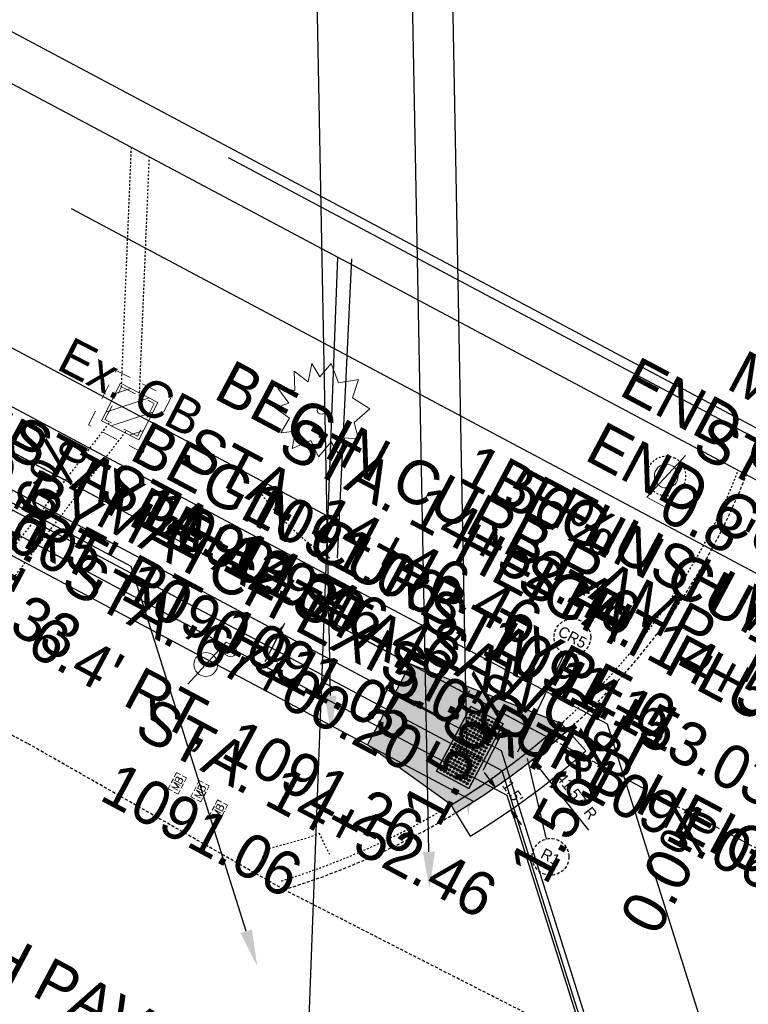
# Model space of a CAD drawing. Header units: feet. Extents: x 2250740 to 2250942, y 437386 to 437594.
# Tile 7 of 13: x 2250825 to 2250864, y 437493 to 437547. Entities that reach past the tile are written whole.
import ezdxf
from ezdxf import colors
from ezdxf.entities.mleader import LeaderData, LeaderLine
from ezdxf.math import Vec2, Vec3

# ---------------------------------------------------------------- set-up
doc = ezdxf.new("R2010")
doc.units = ezdxf.units.FT
doc.header["$MEASUREMENT"] = 0
doc.header["$PDMODE"] = 3
for name, pattern in [('CL', [2, 0.3, -0.15, 1.4, -0.15]), ('fenceex', [0]), ('OhDOT_USTN1', [0.055, 0.014, -0.041]), ('OhDOT_USTN2', [0.11, 0.069, -0.041]), ('OhDOT_USTN3', [0.22, 0.165, -0.055]), ('OhDOT_USTN5', [0.11, 0.055, -0.055]), ('REDO_Drainage01', [1.6, 0.85, -0.75]), ('rowex', [0]), ('shrublt', [0])]:
    doc.linetypes.add(name, pattern=pattern)
doc.layers.add('5PPBLDG-HAT', color=253, linetype='Continuous', transparency=0.6)
doc.layers.add('PV_P_Curb-Ramp', color=231, linetype='Continuous', transparency=0.5)
for name, color, linetype in [('DR_X_Cells', 151, 'OhDOT_USTN2'), ('DR_X_Storm_Sewer', 151, 'OhDOT_USTN5'), ('DV_X_Property_Line', 7, 'Continuous'), ('GE_P_CL', 7, 'CL'), ('GE_P_CL_Text', 7, 'Continuous'), ('LT_X_Foundation', 7, 'OhDOT_USTN1'), ('LT_X_Poles', 2, 'Continuous'), ('PV_P_Curb', 120, 'Continuous'), ('PV_P_EOP', 7, 'Continuous'), ('PV_P_Saw_Cut_Line', 62, 'Continuous'), ('PV_P_Walk', 231, 'Continuous'), ('PV_X_Curb', 120, 'OhDOT_USTN1'), ('PV_X_EOP', 7, 'OhDOT_USTN3'), ('PV_X_Text', 7, 'Continuous'), ('RD_X_Cells', 7, 'Continuous'), ('RD_X_Fence', 230, 'fenceex'), ('RW_X_Fee_RW', 6, 'rowex'), ('SH_Border', 7, 'Continuous'), ('TX_P_100', 7, 'Continuous'), ('TX_P_20', 7, 'Continuous'), ('TX_P_Misc', 7, 'Continuous'), ('UT_X_Electric_Cells', 1, 'Continuous'), ('VG_X_Cells', 3, 'Continuous'), ('VG_X_Flower_Bed', 3, 'OhDOT_USTN1'), ('VG_X_Shrub_Line_Lt', 3, 'shrublt')]:
    doc.layers.add(name, color=color, linetype=linetype)
doc.styles.add('Slanted-Normal', font='font31.shx', dxfattribs={"height": 0.12})
doc.styles.get("Standard").update_dxf_attribs({"font": 'arial.ttf'})
doc.styles.add('Straight-Normal', font='font30.shx', dxfattribs={"height": 0.14})
doc.dimstyles.new('Dec-1  Slanted', dxfattribs={"dimtxt": 0.14, "dimasz": 0.14, "dimexe": 0.07, "dimexo": 0.07, "dimgap": 0.07, "dimtad": 1, "dimdec": 1, "dimzin": 3, "dimdsep": 46, "dimtxsty": 'Slanted-Normal', "dimblk": 'Dim1', "dimcen": 0, "dimclrd": 95, "dimclre": 95, "dimclrt": 7, "dimadec": 1, "dimazin": 3, "dimtfac": 1, "dimtdec": 1, "dimtix": 1, "dimtofl": 0, "dimtmove": 1, "dimatfit": 3, "dimldrblk": 'Dim1', "dimfxl": 1, "dimtolj": 1, "dimtzin": 0, "dimlwd": -1, "dimlwe": -1, "dimarcsym": 0})

# ---------------------------------------------------------------- blocks, each defined once
blk = doc.blocks.new('SHRUB')
at = {"layer": 'VG_X_Cells', "color": 3, "linetype": 'Continuous', "lineweight": 0, "flags": 128}
blk.add_lwpolyline([(-0.0042, 0.0905), (0.026, 0.1273), (0.0467, 0.0746), (0.1013, 0.0836), (0.0844, 0.033), (0.1317, 0.0032), (0.0888, -0.0335), (0.1013, -0.0792), (0.0637, -0.0757), (0.0474, -0.1214), (0.026, -0.0868), (-0.0079, -0.1277), (-0.0293, -0.0833), (-0.0803, -0.1048), (-0.0707, -0.0578), (-0.1113, -0.0619), (-0.0877, -0.0224), (-0.1261, 0.006), (-0.0892, 0.0192), (-0.1195, 0.0593), (-0.0729, 0.0538), (-0.0744, 0.1057), (-0.0367, 0.0773), (-0.0264, 0.1266), (-0.0042, 0.0905)], dxfattribs=at)
at = {"layer": 'VG_X_Cells', "color": 3, "linetype": 'Continuous', "lineweight": 0}
blk.add_circle((0, 0), 0.0115, dxfattribs=at)
blk = doc.blocks.new('CB22B-X')
at = {"layer": 'Defpoints', "color": 20, "linetype": 'REDO_Drainage01', "lineweight": 0}
blk.add_lwpolyline([(-1, 1), (1, 1), (1, -1), (-1, -1), (-1, 1)], close=True, dxfattribs=at)
at = {"layer": 'DR_X_Cells', "color": 151, "linetype": 'Continuous', "lineweight": 0}
for p, q in [((-1.146, -0.613), (0.613, 1.146)), ((-1.146, 0.518), (-0.518, 1.146)), ((-0.547, -1.146), (1.146, 0.547)), ((0.584, -1.146), (1.146, -0.584))]:
    blk.add_line(p, q, dxfattribs=at)
at = {"layer": 'DR_X_Cells', "color": 151, "linetype": 'REDO_Drainage01', "lineweight": 0}
blk.add_lwpolyline([(-1.667, 1.667), (1.667, 1.667), (1.667, -1.667), (-1.667, -1.667), (-1.667, 1.667)], close=True, dxfattribs=at)
at = {"layer": 'DR_X_Cells', "color": 151, "linetype": 'Continuous', "lineweight": 0, "flags": 128}
blk.add_lwpolyline([(-1.146, 1.146), (1.146, 1.146), (1.146, -1.146), (-1.146, -1.146), (-1.146, 1.146)], close=True, dxfattribs=at)
blk = doc.blocks.new('MB')
at = {"layer": 'RD_X_Cells', "color": 230, "linetype": 'Continuous', "lineweight": 0}
for p, q in [((-0.026, 0.061), (0.025, 0.061)), ((-0.026, -0.061), (0.025, -0.061))]:
    blk.add_line(p, q, dxfattribs=at)
at = {"layer": 'RD_X_Cells', "color": 230, "linetype": 'Continuous', "lineweight": 0, "flags": 128}
for points in [[(-0.1, 0.013), (-0.1, 0.061), (-0.051, 0.061)], [(-0.065, -0.04), (-0.065, 0.04), (-0.036, -0.04), (-0.008, 0.04), (-0.008, -0.04)], [(0.051, 0.003), (0.054, 0.007), (0.056, 0.009), (0.057, 0.01), (0.058, 0.012), (0.059, 0.014), (0.06, 0.016), (0.061, 0.02), (0.061, 0.022), (0.061, 0.025), (0.061, 0.029), (0.059, 0.032), (0.057, 0.034), (0.054, 0.037), (0.052, 0.038), (0.05, 0.039), (0.047, 0.04), (0.016, 0.04), (0.016, -0.04), (0.051, -0.04), (0.055, -0.037), (0.059, -0.034), (0.062, -0.029), (0.064, -0.024), (0.065, -0.018), (0.065, -0.014), (0.064, -0.01), (0.061, -0.005), (0.058, -0.001), (0.051, 0.003), (0.016, 0.003)], [(0.05, 0.061), (0.1, 0.061), (0.1, 0.013)], [(-0.051, -0.061), (-0.1, -0.061), (-0.1, -0.013)], [(0.1, -0.013), (0.1, -0.061), (0.05, -0.061)]]:
    blk.add_lwpolyline(points, dxfattribs=at)
blk = doc.blocks.new('PP')
at = {"layer": 'UT_X_Electric_Cells', "color": 1, "linetype": 'Continuous', "lineweight": 0}
for p, q in [((0.0428, 0.16), (-0.0375, -0.14)), ((0.0428, 0.16), (0.0853, 0.16)), ((0.0257, 0.0963), (0.0853, 0.0963))]:
    blk.add_line(p, q, dxfattribs=at)
blk.add_circle((0, 0), 0.065, dxfattribs=at)
at = {"layer": 'UT_X_Electric_Cells', "color": 1, "linetype": 'Continuous', "lineweight": 0, "extrusion": (0, 0, -1)}
blk.add_arc((-0.086, 0.1281), 0.0319, 88.8767, 271.1233, dxfattribs=at)
blk = doc.blocks.new('LPOLE')
at = {"layer": 'LT_X_Poles', "color": 2, "linetype": 'Continuous', "lineweight": 0, "flags": 128}
blk.add_lwpolyline([(0.0393, 0.1477), (-0.0394, -0.1516), (0.0788, -0.1516)], dxfattribs=at)
at = {"layer": 'LT_X_Poles', "color": 2, "linetype": 'Continuous', "lineweight": 0}
blk.add_circle((0, 0), 0.065, dxfattribs=at)
blk = doc.blocks.new('Dim1')
h = blk.add_hatch(color=4)
h.dxf.hatch_style = 1
h.paths.add_polyline_path([(0, 0), (-1, -0.2), (-1, 0.2)])
at = {"color": 4}
blk.add_lwpolyline([(0, 0), (-1, -0.2), (-1, 0.2), (0, 0)], dxfattribs=at)
blk = doc.blocks.new('*D963')
at = {"layer": 'Defpoints', "color": 0, "transparency": 16777216}
for p in [(2250850.563, 437505.222), (2250851.422, 437503.992), (2250851.298, 437503.905)]:
    blk.add_point(p, dxfattribs=at)
at = {"layer": 'TX_P_Misc', "color": 95, "linetype": 'Continuous', "transparency": 16777216}
for p, q in [((2250850.153, 437505.545), (2250849.866, 437505.955)), ((2250850.276, 437505.021), (2250850.152, 437504.935)), ((2250851.135, 437503.791), (2250851.011, 437503.705)), ((2250851.584, 437503.495), (2250851.87, 437503.085))]:
    blk.add_line(p, q, dxfattribs=at)
at = {"layer": 'TX_P_Misc', "color": 95, "transparency": 16777216, "xscale": 0.5, "yscale": 0.5, "zscale": 0.5}
for p, rotation in [((2250850.439, 437505.135), 304.9324175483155), ((2250851.298, 437503.905), 124.9324175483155)]:
    blk.add_blockref('Dim1', p, dxfattribs=dict(at, rotation=rotation))
at = {"layer": 'TX_P_Misc', "color": 7, "transparency": 16777216, "insert": (2250851.401, 437504.892), "char_height": 0.6, "attachment_point": 5, "rotation": 304.9324, "style": 'Slanted-Normal'}
blk.add_mtext("\\A1;1.5'", dxfattribs=at)
blk = doc.blocks.new('HANDFEELERS')
at = {"layer": 'PV_P_Curb-Ramp'}
for p, q in [((0.521, 1.869), (2.517, 2.005)), ((0.793, -2.122), (2.788, -1.986))]:
    blk.add_line(p, q, dxfattribs=at)
for points in [[(0.793, -2.122), (0.521, 1.869)], [(2.788, -1.986), (2.517, 2.005)]]:
    blk.add_lwpolyline(points, dxfattribs=at)
for centre, radius in [((0.735, 1.684), 0.0583), ((0.735, 1.684), 0.03), ((0.935, 1.697), 0.0583), ((0.935, 1.697), 0.03), ((1.134, 1.711), 0.0583), ((1.134, 1.711), 0.03), ((1.334, 1.724), 0.0583), ((1.334, 1.724), 0.03), ((1.534, 1.738), 0.0583), ((1.534, 1.738), 0.03), ((1.733, 1.751), 0.0583), ((1.733, 1.751), 0.03), ((1.933, 1.765), 0.0583), ((1.946, 1.565), 0.0583), ((1.933, 1.765), 0.03), ((2.132, 1.778), 0.0583), ((2.146, 1.579), 0.0583), ((2.132, 1.778), 0.03), ((2.332, 1.792), 0.0583), ((2.345, 1.592), 0.0583), ((2.332, 1.792), 0.03), ((2.345, 1.592), 0.03), ((0.749, 1.484), 0.0583), ((0.762, 1.284), 0.0583), ((0.776, 1.085), 0.0583), ((0.749, 1.484), 0.03), ((0.762, 1.284), 0.03), ((0.776, 1.085), 0.03), ((0.948, 1.498), 0.0583), ((0.962, 1.298), 0.0583), ((0.975, 1.098), 0.0583), ((0.948, 1.498), 0.03), ((0.962, 1.298), 0.03), ((0.975, 1.098), 0.03), ((1.148, 1.511), 0.0583), ((1.161, 1.312), 0.0583), ((1.175, 1.112), 0.0583), ((1.148, 1.511), 0.03), ((1.161, 1.312), 0.03), ((1.175, 1.112), 0.03), ((1.348, 1.525), 0.0583), ((1.361, 1.325), 0.0583), ((1.375, 1.125), 0.0583), ((1.348, 1.525), 0.03), ((1.361, 1.325), 0.03), ((1.375, 1.125), 0.03), ((1.547, 1.538), 0.0583), ((1.561, 1.339), 0.0583), ((1.574, 1.139), 0.0583), ((1.547, 1.538), 0.03), ((1.561, 1.339), 0.03), ((1.574, 1.139), 0.03), ((1.747, 1.552), 0.0583), ((1.76, 1.352), 0.0583), ((1.774, 1.153), 0.0583), ((1.747, 1.552), 0.03), ((1.76, 1.352), 0.03), ((1.774, 1.153), 0.03), ((1.96, 1.366), 0.0583), ((1.973, 1.166), 0.0583), ((1.946, 1.565), 0.03), ((1.96, 1.366), 0.03), ((1.973, 1.166), 0.03), ((2.159, 1.379), 0.0583), ((2.173, 1.18), 0.0583), ((2.146, 1.579), 0.03), ((2.159, 1.379), 0.03), ((2.173, 1.18), 0.03), ((2.359, 1.393), 0.0583), ((2.372, 1.193), 0.0583), ((2.359, 1.393), 0.03), ((2.372, 1.193), 0.03), ((0.789, 0.885), 0.0583), ((0.803, 0.686), 0.0583), ((0.816, 0.486), 0.0583), ((0.789, 0.885), 0.03), ((0.803, 0.686), 0.03), ((0.989, 0.899), 0.0583), ((1.003, 0.699), 0.0583), ((1.016, 0.5), 0.0583), ((0.989, 0.899), 0.03), ((1.003, 0.699), 0.03), ((1.189, 0.912), 0.0583), ((1.202, 0.713), 0.0583), ((1.216, 0.513), 0.0583), ((1.189, 0.912), 0.03), ((1.202, 0.713), 0.03), ((1.216, 0.513), 0.03), ((1.388, 0.926), 0.0583), ((1.402, 0.726), 0.0583), ((1.415, 0.527), 0.0583), ((1.388, 0.926), 0.03), ((1.402, 0.726), 0.03), ((1.415, 0.527), 0.03), ((1.588, 0.939), 0.0583), ((1.601, 0.74), 0.0583), ((1.615, 0.54), 0.0583), ((1.588, 0.939), 0.03), ((1.601, 0.74), 0.03), ((1.615, 0.54), 0.03), ((1.787, 0.953), 0.0583), ((1.801, 0.753), 0.0583), ((1.814, 0.554), 0.0583), ((1.787, 0.953), 0.03), ((1.801, 0.753), 0.03), ((1.814, 0.554), 0.03), ((1.987, 0.967), 0.0583), ((2, 0.767), 0.0583), ((2.014, 0.567), 0.0583), ((1.987, 0.967), 0.03), ((2, 0.767), 0.03), ((2.014, 0.567), 0.03), ((2.186, 0.98), 0.0583), ((2.2, 0.78), 0.0583), ((2.213, 0.581), 0.0583), ((2.186, 0.98), 0.03), ((2.2, 0.78), 0.03), ((2.213, 0.581), 0.03), ((2.386, 0.994), 0.0583), ((2.399, 0.794), 0.0583), ((2.413, 0.594), 0.0583), ((2.386, 0.994), 0.03), ((2.399, 0.794), 0.03), ((2.413, 0.594), 0.03), ((0.83, 0.287), 0.0583), ((0.844, 0.087), 0.0583), ((0.816, 0.486), 0.03), ((0.83, 0.287), 0.03), ((0.844, 0.087), 0.03), ((1.03, 0.3), 0.0583), ((1.043, 0.101), 0.0583), ((1.016, 0.5), 0.03), ((1.03, 0.3), 0.03), ((1.043, 0.101), 0.03), ((1.229, 0.314), 0.0583), ((1.243, 0.114), 0.0583), ((1.229, 0.314), 0.03), ((1.243, 0.114), 0.03), ((1.429, 0.327), 0.0583), ((1.442, 0.128), 0.0583), ((1.429, 0.327), 0.03), ((1.442, 0.128), 0.03), ((1.628, 0.341), 0.0583), ((1.642, 0.141), 0.0583), ((1.655, -0.058), 0.0583), ((1.628, 0.341), 0.03), ((1.642, 0.141), 0.03), ((1.828, 0.354), 0.0583), ((1.841, 0.155), 0.0583), ((1.855, -0.045), 0.0583), ((1.828, 0.354), 0.03), ((1.841, 0.155), 0.03), ((2.027, 0.368), 0.0583), ((2.041, 0.168), 0.0583), ((2.054, -0.031), 0.0583), ((2.027, 0.368), 0.03), ((2.041, 0.168), 0.03), ((2.227, 0.381), 0.0583), ((2.24, 0.182), 0.0583), ((2.254, -0.018), 0.0583), ((2.227, 0.381), 0.03), ((2.24, 0.182), 0.03), ((2.254, -0.018), 0.03), ((2.426, 0.395), 0.0583), ((2.44, 0.195), 0.0583), ((2.453, -0.004), 0.0583), ((2.426, 0.395), 0.03), ((2.44, 0.195), 0.03), ((2.453, -0.004), 0.03), ((0.857, -0.112), 0.0583), ((0.871, -0.312), 0.0583), ((0.884, -0.511), 0.0583), ((0.857, -0.112), 0.03), ((0.871, -0.312), 0.03), ((0.884, -0.511), 0.03), ((1.057, -0.099), 0.0583), ((1.07, -0.298), 0.0583), ((1.084, -0.498), 0.0583), ((1.057, -0.099), 0.03), ((1.07, -0.298), 0.03), ((1.084, -0.498), 0.03), ((1.256, -0.085), 0.0583), ((1.27, -0.285), 0.0583), ((1.283, -0.484), 0.0583), ((1.256, -0.085), 0.03), ((1.27, -0.285), 0.03), ((1.283, -0.484), 0.03), ((1.456, -0.072), 0.0583), ((1.469, -0.271), 0.0583), ((1.483, -0.471), 0.0583), ((1.456, -0.072), 0.03), ((1.469, -0.271), 0.03), ((1.483, -0.471), 0.03), ((1.669, -0.258), 0.0583), ((1.682, -0.457), 0.0583), ((1.655, -0.058), 0.03), ((1.669, -0.258), 0.03), ((1.682, -0.457), 0.03), ((1.868, -0.244), 0.0583), ((1.882, -0.444), 0.0583), ((1.855, -0.045), 0.03), ((1.868, -0.244), 0.03), ((1.882, -0.444), 0.03), ((2.068, -0.231), 0.0583), ((2.081, -0.43), 0.0583), ((2.054, -0.031), 0.03), ((2.068, -0.231), 0.03), ((2.081, -0.43), 0.03), ((2.267, -0.217), 0.0583), ((2.281, -0.417), 0.0583), ((2.267, -0.217), 0.03), ((2.281, -0.417), 0.03), ((2.467, -0.204), 0.0583), ((2.48, -0.403), 0.0583), ((2.467, -0.204), 0.03), ((2.48, -0.403), 0.03), ((0.898, -0.711), 0.0583), ((0.911, -0.911), 0.0583), ((0.925, -1.11), 0.0583), ((0.898, -0.711), 0.03), ((0.911, -0.911), 0.03), ((1.097, -0.697), 0.0583), ((1.111, -0.897), 0.0583), ((1.124, -1.097), 0.0583), ((1.097, -0.697), 0.03), ((1.111, -0.897), 0.03), ((1.124, -1.097), 0.03), ((1.297, -0.684), 0.0583), ((1.31, -0.883), 0.0583), ((1.324, -1.083), 0.0583), ((1.297, -0.684), 0.03), ((1.31, -0.883), 0.03), ((1.324, -1.083), 0.03), ((1.496, -0.67), 0.0583), ((1.51, -0.87), 0.0583), ((1.523, -1.069), 0.0583), ((1.496, -0.67), 0.03), ((1.51, -0.87), 0.03), ((1.523, -1.069), 0.03), ((1.696, -0.657), 0.0583), ((1.709, -0.856), 0.0583), ((1.723, -1.056), 0.0583), ((1.696, -0.657), 0.03), ((1.709, -0.856), 0.03), ((1.723, -1.056), 0.03), ((1.895, -0.643), 0.0583), ((1.909, -0.843), 0.0583), ((1.922, -1.042), 0.0583), ((1.895, -0.643), 0.03), ((1.909, -0.843), 0.03), ((1.922, -1.042), 0.03), ((2.095, -0.63), 0.0583), ((2.108, -0.829), 0.0583), ((2.122, -1.029), 0.0583), ((2.095, -0.63), 0.03), ((2.108, -0.829), 0.03), ((2.122, -1.029), 0.03), ((2.294, -0.616), 0.0583), ((2.308, -0.816), 0.0583), ((2.321, -1.015), 0.0583), ((2.294, -0.616), 0.03), ((2.308, -0.816), 0.03), ((2.321, -1.015), 0.03), ((2.494, -0.603), 0.0583), ((2.507, -0.802), 0.0583), ((2.521, -1.002), 0.0583), ((2.494, -0.603), 0.03), ((2.507, -0.802), 0.03), ((2.521, -1.002), 0.03), ((0.938, -1.31), 0.0583), ((0.952, -1.509), 0.0583), ((0.925, -1.11), 0.03), ((0.938, -1.31), 0.03), ((0.952, -1.509), 0.03), ((1.138, -1.296), 0.0583), ((1.151, -1.496), 0.0583), ((1.138, -1.296), 0.03), ((1.151, -1.496), 0.03), ((1.337, -1.283), 0.0583), ((1.351, -1.482), 0.0583), ((1.337, -1.283), 0.03), ((1.351, -1.482), 0.03), ((1.537, -1.269), 0.0583), ((1.55, -1.469), 0.0583), ((1.564, -1.668), 0.0583), ((1.537, -1.269), 0.03), ((1.55, -1.469), 0.03), ((1.736, -1.256), 0.0583), ((1.75, -1.455), 0.0583), ((1.763, -1.655), 0.0583), ((1.736, -1.256), 0.03), ((1.75, -1.455), 0.03), ((1.936, -1.242), 0.0583), ((1.949, -1.442), 0.0583), ((1.963, -1.641), 0.0583), ((1.936, -1.242), 0.03), ((1.949, -1.442), 0.03), ((1.963, -1.641), 0.03), ((2.135, -1.228), 0.0583), ((2.149, -1.428), 0.0583), ((2.162, -1.628), 0.0583), ((2.135, -1.228), 0.03), ((2.149, -1.428), 0.03), ((2.162, -1.628), 0.03), ((2.335, -1.215), 0.0583), ((2.349, -1.414), 0.0583), ((2.362, -1.614), 0.0583), ((2.335, -1.215), 0.03), ((2.349, -1.414), 0.03), ((2.362, -1.614), 0.03), ((2.535, -1.201), 0.0583), ((2.548, -1.401), 0.0583), ((2.562, -1.601), 0.0583), ((2.535, -1.201), 0.03), ((2.548, -1.401), 0.03), ((2.562, -1.601), 0.03), ((0.965, -1.709), 0.0583), ((0.979, -1.908), 0.0583), ((0.965, -1.709), 0.03), ((0.979, -1.908), 0.03), ((1.165, -1.695), 0.0583), ((1.178, -1.895), 0.0583), ((1.165, -1.695), 0.03), ((1.178, -1.895), 0.03), ((1.364, -1.682), 0.0583), ((1.378, -1.881), 0.0583), ((1.364, -1.682), 0.03), ((1.378, -1.881), 0.03), ((1.577, -1.868), 0.0583), ((1.564, -1.668), 0.03), ((1.577, -1.868), 0.03), ((1.777, -1.854), 0.0583), ((1.763, -1.655), 0.03), ((1.777, -1.854), 0.03), ((1.976, -1.841), 0.0583), ((1.976, -1.841), 0.03), ((2.176, -1.827), 0.0583), ((2.176, -1.827), 0.03), ((2.376, -1.814), 0.0583), ((2.376, -1.814), 0.03), ((2.575, -1.8), 0.0583), ((2.575, -1.8), 0.03)]:
    blk.add_circle(centre, radius, dxfattribs=at)

msp = doc.modelspace()

# ---------------------------------------------------------------- hatches: boundary and pattern name
at = {"layer": '5PPBLDG-HAT'}
h = msp.add_hatch(color=256, dxfattribs=at)
h.dxf.hatch_style = 1
h.paths.add_polyline_path([(2250848.772, 437504.629, 0.033812), (2250853.245, 437507.913), (2250845.827, 437511.863), (2250843.477, 437507.45)])
h.paths.add_polyline_path([(2250849.122, 437509.541), (2250850.888, 437508.601), (2250849.007, 437505.071), (2250847.242, 437506.011)], flags=16)
h.paths.add_polyline_path([(2250849.386, 437506.103), (2250850.51, 437508.213), (2250849.715, 437508.636), (2250848.591, 437506.526)], flags=8)
h.paths.add_polyline_path([(2250845.948, 437510.038), (2250848.214, 437508.831), (2250848.637, 437509.626), (2250846.371, 437510.832)], flags=24)
h = msp.add_hatch(color=256, dxfattribs=at)
h.dxf.hatch_style = 1
h.paths.add_polyline_path([(2250854.054, 437508.614), (2250845.827, 437511.863), (2250853.245, 437507.913, 0.006524)])
h = msp.add_hatch(color=256, dxfattribs=at)
h.dxf.hatch_style = 1
h.paths.add_polyline_path([(2250850.888, 437508.601), (2250849.122, 437509.541), (2250847.242, 437506.011), (2250849.007, 437505.071)])
h = msp.add_hatch(color=256, dxfattribs=at)
h.dxf.hatch_style = 1
h.paths.add_polyline_path([(2250853.245, 437507.913), (2250853.719, 437507.66, 0.005321), (2250854.387, 437508.241), (2250854.054, 437508.614, -0.006524)])
h = msp.add_hatch(color=256, dxfattribs=at)
h.dxf.hatch_style = 1
h.paths.add_polyline_path([(2250848.772, 437504.629), (2250849.279, 437504.36, 0.033312), (2250853.719, 437507.66), (2250853.245, 437507.913, -0.033812)])
h = msp.add_hatch(color=256, dxfattribs=at)
h.dxf.hatch_style = 1
h.paths.add_polyline_path([(2250848.772, 437504.629), (2250843.477, 437507.45), (2250848.041, 437504.176, 0.00524)])
h = msp.add_hatch(color=256, dxfattribs=at)
h.dxf.hatch_style = 1
h.paths.add_polyline_path([(2250848.041, 437504.176), (2250848.3, 437503.748, 0.006942), (2250849.279, 437504.36), (2250848.772, 437504.629, -0.00524)])

# ---------------------------------------------------------------- linework, layer by layer
at = {"layer": 'DR_X_Storm_Sewer'}
for p, q in [((2250830.065, 437526.961, 1090.883), (2250830.609, 437540.04, 1090.883)), ((2250831.046, 437526.482, 1090.883), (2250831.588, 437539.518, 1090.883)), ((2250792.797, 437477.332, 1090.883), (2250829.437, 437525.057, 1090.883)), ((2250793.703, 437476.871, 1090.883), (2250830.343, 437524.595, 1090.883))]:
    msp.add_line(p, q, dxfattribs=at)
at = {"layer": 'DV_X_Property_Line'}
msp.add_line((2250841.841, 437534.058, 1083.62), (2250839.655, 437475.496, 1083.62), dxfattribs=at)
at = {"layer": 'GE_P_CL'}
msp.add_line((2250793.56, 437539.698), (2250903.119, 437481.352), dxfattribs=at)
at = {"layer": 'GE_P_CL_Text'}
for p, q in [((2250851.687, 437507.081, -544.113), (2250854.23, 437512.425, -78.653)), ((2250848.833, 437509.978, 1083.62), (2250849.068, 437510.42, 1083.62)), ((2250852.186, 437506.712, -434.067), (2250853.234, 437502.316, -78.653))]:
    msp.add_line(p, q, dxfattribs=at)
at = {"layer": 'GE_P_CL_Text', "linetype": 'OhDOT_USTN3'}
for centre in [(2250854.659, 437513.328), (2250853.467, 437501.344)]:
    msp.add_circle(centre, 1, dxfattribs=at)
at = {"layer": 'LT_X_Foundation'}
for start, end in [(64.2932, 197.4385), (197.4385, 64.2932)]:
    msp.add_arc((2250859.779, 437522.117, 1092.221), 1.076, start, end, dxfattribs=at)
at = {"layer": 'PV_P_Curb'}
msp.add_arc((2250826.761, 437539.299), 41.067, 301.2096, 311.9068, dxfattribs=at)
at = {"layer": 'PV_P_EOP'}
msp.add_arc((2250826.761, 437539.299), 41.567, 301.2096, 311.6519, dxfattribs=at)
at = {"layer": 'PV_P_Saw_Cut_Line'}
for p, q in [((2250855.384, 437507.12), (2250854.387, 437508.241, 1083.62)), ((2250848.3, 437503.748), (2250849.077, 437502.465))]:
    msp.add_line(p, q, dxfattribs=at)
msp.add_arc((2250826.761, 437539.299), 43.067, 301.2096, 311.6519, dxfattribs=at)
at = {"layer": 'PV_P_Walk'}
for p, q in [((2250793.56, 437539.698), (2250853.719, 437507.66)), ((2250791.209, 437535.284), (2250849.279, 437504.36)), ((2250843.477, 437507.45), (2250845.827, 437511.863)), ((2250847.242, 437506.011), (2250849.122, 437509.541)), ((2250849.122, 437509.541), (2250850.888, 437508.601)), ((2250849.007, 437505.071), (2250850.888, 437508.601)), ((2250847.242, 437506.011), (2250849.007, 437505.071))]:
    msp.add_line(p, q, dxfattribs=at)
for points in [[(2250854.054, 437508.614), (2250845.827, 437511.863)], [(2250854.054, 437508.614), (2250854.387, 437508.241)], [(2250848.041, 437504.176), (2250843.477, 437507.45)], [(2250848.3, 437503.748), (2250848.041, 437504.176)]]:
    msp.add_lwpolyline(points, dxfattribs=at)
at = {"layer": 'PV_X_Curb'}
for centre, radius, start, end in [((2250830.613, 437535.288, 1091.008), 35.508, 311.9692, 338.7433), ((2250826.761, 437539.299, 1091.122), 41.067, 287.0202, 312.2186)]:
    msp.add_arc(centre, radius, start, end, dxfattribs=at)
at = {"layer": 'PV_X_EOP'}
for points, elevation in [([(2250838.928, 437499.553), (2250824.946, 437507.532), (2250804.67, 437518.104), (2250786.98, 437527.342)], 1091.129), ([(2250914.218, 437461.138), (2250900.193, 437468.274), (2250838.928, 437499.553)], 1091.102)]:
    msp.add_lwpolyline(points, dxfattribs=dict(at, elevation=elevation))
for centre, radius, start, end in [((2250830.613, 437535.288, 1091.008), 36.008, 311.9692, 338.6487), ((2250826.761, 437539.299, 1091.122), 41.567, 287.0202, 312.2186)]:
    msp.add_arc(centre, radius, start, end, dxfattribs=at)
at = {"layer": 'RD_X_Fence'}
msp.add_lwpolyline([(2250841.844, 437517.631), (2250842.632, 437533.964)], dxfattribs=at)
at = {"layer": 'RW_X_Fee_RW'}
for p, q in [((2250795.91, 437544.111, 1083.62), (2250841.314, 437519.931, 1083.62)), ((2250841.022, 437510.888, 1083.62), (2250841.62, 437510.579, 1083.62))]:
    msp.add_line(p, q, dxfattribs=at)
at = {"layer": 'SH_Border'}
for p, q in [((2250942.26, 437483.413), (2250792.211, 437563.321)), ((2250938.878, 437482.381), (2250793.242, 437559.939))]:
    msp.add_line(p, q, dxfattribs=at)
at = {"layer": 'TX_P_100', "color": 95, "linetype": 'Continuous'}
msp.add_line((2250855.549, 437502.794), (2250852.872, 437506.189), dxfattribs=at)
at = {"layer": 'TX_P_20', "linetype": 'ByBlock', "lineweight": -2, "elevation": 1083.62}
for points in [[(2250838.965, 437514.08), (2250837.89, 437511.974)], [(2250844.811, 437510.967), (2250843.735, 437508.861)], [(2250845.746, 437509.934), (2250847.814, 437508.786)], [(2250850.856, 437508.165), (2250849.781, 437506.059)]]:
    msp.add_lwpolyline(points, dxfattribs=at)
at = {"layer": 'TX_P_20'}
for points in [[(2250838.582, 437513.699, 1083.62), (2250838.946, 437514.051, 1083.62), (2250838.716, 437513.599, 1083.62)], [(2250844.427, 437510.586, 1083.62), (2250844.792, 437510.938, 1083.62), (2250844.561, 437510.487, 1083.62)], [(2250846.277, 437509.831, 1083.62), (2250845.778, 437509.92, 1083.62), (2250846.221, 437509.674, 1083.62)], [(2250850.473, 437507.784, 1083.62), (2250850.837, 437508.136, 1083.62), (2250850.607, 437507.685, 1083.62)]]:
    msp.add_solid(points, dxfattribs=at)
at = {"layer": 'VG_X_Flower_Bed', "elevation": 1091.025}
msp.add_lwpolyline([(2250837.592, 437500.758), (2250837.927, 437501.75), (2250840.254, 437502.398), (2250840.832, 437502.632), (2250841.405, 437501.497)], dxfattribs=at)
at = {"layer": 'VG_X_Flower_Bed'}
msp.add_arc((2250848.787, 437529.299, 1091.185), 13.771, 215.6501, 237.9, dxfattribs=at)

# ---------------------------------------------------------------- block references
at = {"layer": '5PPBLDG-HAT', "rotation": 148.0735256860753}
msp.add_blockref('HANDFEELERS', (2250850.438, 437506.381), dxfattribs=at)
at = {"layer": 'GE_P_CL', "color": 1, "xscale": 10, "yscale": 10, "zscale": 10, "rotation": 331.9626624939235}
msp.add_blockref('LPOLE', (2250859.779, 437522.117, 1092.221), dxfattribs=at)
at = {"layer": 'LT_X_Foundation', "rotation": 332.9888311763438}
msp.add_blockref('CB22B-X', (2250830.51, 437525.633, 1090.871), dxfattribs=at)
at = {"layer": 'RD_X_Cells'}
for name, p, xscale, yscale, zscale, rotation in [('PP', (2250834.664, 437511.836, 1090.937), 10, 10, 10, 332.7346172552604), ('MB', (2250833.113, 437505.355, 1095.688), 5, 5, 5, 62.73461726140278), ('MB', (2250834.353, 437504.922, 1095.7), 5, 5, 5, 62.73461726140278), ('MB', (2250835.349, 437503.862, 1095.785), 5, 5, 5, 62.73461726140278)]:
    msp.add_blockref(name, p, dxfattribs=dict(at, xscale=xscale, yscale=yscale, zscale=zscale, rotation=rotation))
at = {"layer": 'TX_P_100', "color": 95, "linetype": 'Continuous', "xscale": 0.6, "yscale": 0.6, "zscale": 0.6, "rotation": 128.258820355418}
msp.add_blockref('Dim1', (2250852.5, 437506.66), dxfattribs=at)
at = {"layer": 'VG_X_Shrub_Line_Lt', "xscale": 20, "yscale": 20, "zscale": 20}
msp.add_blockref('SHRUB', (2250840.975, 437525.715), dxfattribs=at)

# ---------------------------------------------------------------- texts
at = {"layer": 'GE_P_CL_Text', "style": 'Slanted-Normal'}
for s, insert, char_height, width, attachment_point, rotation in [("BEGIN CURB RAMP, TYPE A2 STA. 14+08.00\\P5' RT, 1090.91", (2250794.588, 437528.973, 1083.62), 2.4, 57.4825, 7, 331.9627), ("END CURB, TYPE 6\\PMATCH EXIST. CURB HEIGHT\\PSTA. 14+55.72\\P0.8' LT. 1091.27", (2250859.191, 437519.842, 1083.62), 2.4, 57.4825, 7, 331.967), ("STA.^I14+13.00\\P13.8' RT, 1091.33", (2250804.351, 437523.526, 1083.62), 2.4, 57.4825, 7, 331.967), ('BEGIN CURB RAMP, TYPE A3\\PSTA. 14+46.46\\P1090.97', (2250831.234, 437519.306, 1083.62), 2.4, 57.4825, 7, 331.9627), ("END CURB RAMP, TYPE A2\\PEND CURB, TYPE 6 HEIGHT\\PFLUSH WITH PAV'T\\PSTA. 14+55.40\\P1091.11", (2250849.583, 437512.422, 1083.62), 2.4, 57.4825, 7, 331.967), ("STA. 14+13.00\\P5' RT, 1090.91", (2250821.46, 437519.473, 2167.24), 2.4, 57.4825, 7, 331.9627), ('STA. 14+52.46\\P1091.06', (2250836.601, 437519.826), 2.4, 57.4825, 7, 331.9627), ("BEGIN CURB, TYPE 6\\PMATCH EXIST. CURB HEIGHT\\PSTA. 67+00.20\\P6.4' RT, 1091.26", (2250824.57, 437512.088, 1083.62), 2.4, 57.4825, 7, 331.967), ('1.56%', (2250821.96, 437516.692, 1083.62), 2.4, 57.4825, 1, 61.9583), ('1.56%', (2250848.336, 437521.833, 1083.62), 2.4, 57.4825, 7, 331.967), ("BEGIN CURB, TYPE 6\\PHEIGHT FLUSH WITH PAV'T\\PSTA. 14+53.03\\P5.0' RT, 1091.06", (2250844.082, 437510.116), 2.4, 57.4825, 7, 331.967), ("STA. 14+46.46\\P5' RT, 1091.05", (2250826.605, 437516.98), 2.4, 57.4825, 7, 331.967), ('SAWCUT', (2250846.24, 437512.288, 1083.62), 2.4, 57.4825, 7, 331.967), ('CR5', (2250854.659, 437513.328), 0.6, 14.37063, 5, 331.9627), ("HEIGHT FLUSH WITH PAV'T\\PSTA. 14+13.00\\P50.5' RT, 1091.34", (2250791.535, 437502.124, 1083.62), 2.4, 57.4825, 7, 331.967), ('1.56%', (2250845.266, 437503.986, 1083.62), 2.4, 57.4825, 1, 61.9583), ('STA. 14+52.46\\P1091.06', (2250828.767, 437504.463), 2.4, 57.4825, 7, 331.9627), ('1.56%', (2250851.111, 437500.874, 1083.62), 2.4, 57.4825, 1, 61.9583), ('0.0%', (2250857.156, 437498.072, 1083.62), 2.4, 57.4825, 1, 61.9583), ('R1', (2250853.467, 437501.344), 0.6, 14.37063, 5, 331.9627)]:
    msp.add_mtext(s, dxfattribs=dict(at, insert=insert, char_height=char_height, width=width, attachment_point=attachment_point, rotation=rotation))
at = {"layer": 'PV_X_Text', "insert": (2250827.369, 437529.757, 1087.653), "char_height": 2, "width": 725.59682, "attachment_point": 1, "rotation": 332.7346, "style": 'Straight-Normal'}
msp.add_mtext('Ex. CB', dxfattribs=at)
at = {"layer": 'TX_P_100', "color": 7, "linetype": 'Continuous', "insert": (2250854.907, 437504.658), "char_height": 0.6, "attachment_point": 5, "rotation": 308.2588, "style": 'Slanted-Normal'}
msp.add_mtext("\\A1;41.57' R", dxfattribs=at)
at = {"layer": 'TX_P_20', "insert": (2250809.434, 437531.09, 1083.62), "char_height": 2.4, "width": 87.36758, "attachment_point": 1, "rotation": 331.9627, "style": 'Slanted-Normal'}
msp.add_mtext('(REMOVED BY\\POTHERS)', dxfattribs=at)

# ---------------------------------------------------------------- dimensions: what is measured, and where the dimension line sits
at = {"layer": 'TX_P_Misc'}
dim = msp.add_aligned_dim(p1=(2250850.563, 437505.222), p2=(2250851.422, 437503.992), distance=-0.151, dimstyle='Dec-1  Slanted', override={"dimtxt": 0.12, "dimasz": 0.1, "dimpost": "'"}, dxfattribs=at)
dim.commit()
dim.dimension.update_dxf_attribs({"geometry": '*D963', "text_midpoint": (2250851.401, 437504.892)})

# ---------------------------------------------------------------- leaders
at = {"layer": 'TX_P_20'}
ml = msp.add_multileader_mtext('Standard', dxfattribs=at)
ml.set_content('', color=256)
ml.set_leader_properties()
ml.build(insert=Vec2(0, 0))
ml.multileader.update_dxf_attribs({"dogleg_length": 2.2, "arrow_head_size": 2, "scale": 20})
ctx = ml.context
ctx.base_point, ctx.scale, ctx.char_height, ctx.arrow_head_size, ctx.landing_gap_size, ctx.plane_origin, ctx.plane_x_axis, ctx.plane_y_axis = Vec3(2250801.655, 437581.899, 1083.62), 20, 2, 2, 1.8, Vec3(2250791.562, 437515.231, 1083.62), Vec3(-0.882641, 0.470047), Vec3(-0.470047, -0.882641)
notes = []
notes.append((ctx, [(1, (1, 1, 0), (2250840.491, 437561.217, 1083.62), (-0.882641, 0.470047), 44, [(0, [(2250841.5, 437508.141, 1083.62)], 0, [])])]))
ctx.mtext.insert, ctx.mtext.text_direction, ctx.mtext.rotation, ctx.mtext.flow_direction = Vec3(2250799.596, 437581.863, 1083.62), Vec3(-0.882641, 0.470047), -3.141593, 5
ml = msp.add_multileader_mtext('Standard', dxfattribs=at)
ml.set_content('', color=256)
ml.set_leader_properties()
ml.build(insert=Vec2(0, 0))
ml.multileader.update_dxf_attribs({"dogleg_length": 2.2, "arrow_head_size": 2, "scale": 20})
ctx = ml.context
ctx.base_point, ctx.scale, ctx.char_height, ctx.arrow_head_size, ctx.landing_gap_size, ctx.plane_origin, ctx.plane_x_axis, ctx.plane_y_axis = Vec3(2250809.14, 437577.347), 20, 2, 2, 1.8, Vec3(2250799.047, 437510.678), Vec3(-0.882641, 0.470047), Vec3(-0.470047, -0.882641)
notes.append((ctx, [(1, (1, 1, 0), (2250847.976, 437556.665), (-0.882641, 0.470047), 44, [(0, [(2250848.985, 437503.589)], 0, [])])]))
ctx.mtext.insert, ctx.mtext.text_direction, ctx.mtext.rotation, ctx.mtext.flow_direction = Vec3(2250807.081, 437577.31), Vec3(-0.882641, 0.470047), -3.141593, 5
ml = msp.add_multileader_mtext('Standard', dxfattribs=at)
ml.set_content('', color=(178, 178, 178))
ml.set_leader_properties()
ml.build(insert=Vec2(0, 0))
ml.multileader.update_dxf_attribs({"dogleg_length": 2.2, "arrow_head_size": 2, "scale": 20})
ctx = ml.context
ctx.base_point, ctx.scale, ctx.char_height, ctx.arrow_head_size, ctx.landing_gap_size, ctx.plane_origin, ctx.plane_x_axis, ctx.plane_y_axis = Vec3(2250807.025, 437573.375), 20, 2, 2, 1.8, Vec3(2250796.932, 437506.706), Vec3(-0.882641, 0.470047), Vec3(-0.470047, -0.882641)
notes.append((ctx, [(1, (1, 1, 0), (2250845.861, 437552.693), (-0.882641, 0.470047), 44, [(0, [(2250846.87, 437499.617)], 0, [])])]))
ctx.mtext.insert, ctx.mtext.text_direction, ctx.mtext.rotation, ctx.mtext.flow_direction = Vec3(2250804.966, 437573.338), Vec3(-0.882641, 0.470047), -3.141593, 5
ml = msp.add_multileader_mtext('Standard', dxfattribs=at)
ml.set_content('', color=256)
ml.set_leader_properties()
ml.build(insert=Vec2(0, 0))
ml.multileader.update_dxf_attribs({"dogleg_length": 2.2, "arrow_head_size": 2, "scale": 20})
ctx = ml.context
ctx.base_point, ctx.scale, ctx.char_height, ctx.arrow_head_size, ctx.landing_gap_size, ctx.plane_origin, ctx.plane_x_axis, ctx.plane_y_axis = Vec3(2250835.897, 437539.479, 1083.62), 20, 2, 2, 1.8, Vec3(2250829.687, 437497.855, 1083.62), Vec3(-0.882677, 0.46998), Vec3(-0.46998, -0.882677)
notes.append((ctx, [(1, (1, 1, 0), (2250874.734, 437518.8, 1083.62), (-0.882677, 0.46998), 44, [(0, [(2250881.615, 437496.995, 1083.62)], 0, [])])]))
ctx.mtext.insert, ctx.mtext.text_direction, ctx.mtext.rotation, ctx.mtext.flow_direction = Vec3(2250833.838, 437539.442, 1083.62), Vec3(-0.882677, 0.46998), -3.141517, 5
ml = msp.add_multileader_mtext('Standard', dxfattribs=at)
ml.set_content('', color=256)
ml.set_leader_properties()
ml.build(insert=Vec2(0, 0))
ml.multileader.update_dxf_attribs({"dogleg_length": 2.2, "arrow_head_size": 2, "scale": 20})
ctx = ml.context
ctx.base_point, ctx.scale, ctx.char_height, ctx.arrow_head_size, ctx.landing_gap_size, ctx.plane_origin, ctx.plane_x_axis, ctx.plane_y_axis = Vec3(2250791.752, 437537.862), 20, 2, 2, 1.8, Vec3(2250785.542, 437496.238), Vec3(-0.882677, 0.46998), Vec3(-0.46998, -0.882677)
notes.append((ctx, [(1, (1, 1, 0), (2250830.59, 437517.183), (-0.882677, 0.46998), 44, [(0, [(2250837.47, 437495.379)], 0, [])])]))
ctx.mtext.insert, ctx.mtext.text_direction, ctx.mtext.rotation, ctx.mtext.flow_direction = Vec3(2250789.693, 437537.826), Vec3(-0.882677, 0.46998), -3.141517, 5
ml = msp.add_multileader_mtext('Standard', dxfattribs=at)
ml.set_content('', color=256)
ml.set_leader_properties()
ml.build(insert=Vec2(0, 0))
ml.multileader.update_dxf_attribs({"dogleg_length": 2.2, "arrow_head_size": 2, "scale": 20})
ctx = ml.context
ctx.base_point, ctx.scale, ctx.char_height, ctx.arrow_head_size, ctx.landing_gap_size, ctx.plane_origin, ctx.plane_x_axis, ctx.plane_y_axis = Vec3(2250827.338, 437536.689, 1083.62), 20, 2, 2, 1.8, Vec3(2250821.128, 437495.064, 1083.62), Vec3(-0.882677, 0.46998), Vec3(-0.46998, -0.882677)
notes.append((ctx, [(1, (1, 1, 0), (2250866.176, 437516.009, 1083.62), (-0.882677, 0.46998), 44, [(0, [(2250873.056, 437494.205, 1083.62)], 0, [])])]))
ctx.mtext.insert, ctx.mtext.text_direction, ctx.mtext.rotation, ctx.mtext.flow_direction = Vec3(2250825.279, 437536.652, 1083.62), Vec3(-0.882677, 0.46998), -3.141517, 5
ml = msp.add_multileader_mtext('Standard', dxfattribs=at)
ml.set_content('', color=256)
ml.set_leader_properties()
ml.build(insert=Vec2(0, 0))
ml.multileader.update_dxf_attribs({"dogleg_length": 2.2, "arrow_head_size": 2, "scale": 20})
ctx = ml.context
ctx.base_point, ctx.scale, ctx.char_height, ctx.arrow_head_size, ctx.landing_gap_size, ctx.plane_origin, ctx.plane_x_axis, ctx.plane_y_axis = Vec3(2250817.729, 437529.269, 1083.62), 20, 2, 2, 1.8, Vec3(2250811.519, 437487.644, 1083.62), Vec3(-0.882677, 0.46998), Vec3(-0.46998, -0.882677)
notes.append((ctx, [(1, (1, 1, 0), (2250856.567, 437508.589, 1083.62), (-0.882677, 0.46998), 44, [(0, [(2250863.447, 437486.785, 1083.62)], 0, [])])]))
ctx.mtext.insert, ctx.mtext.text_direction, ctx.mtext.rotation, ctx.mtext.flow_direction = Vec3(2250815.67, 437529.232, 1083.62), Vec3(-0.882677, 0.46998), -3.141517, 5
ml = msp.add_multileader_mtext('Standard', dxfattribs=at)
ml.set_content('', color=256)
ml.set_leader_properties()
ml.build(insert=Vec2(0, 0))
ml.multileader.update_dxf_attribs({"dogleg_length": 2.2, "arrow_head_size": 2, "scale": 20})
ctx = ml.context
ctx.base_point, ctx.scale, ctx.char_height, ctx.arrow_head_size, ctx.landing_gap_size, ctx.plane_origin, ctx.plane_x_axis, ctx.plane_y_axis = Vec3(2250811.952, 437527.813), 20, 2, 2, 1.8, Vec3(2250805.742, 437486.189), Vec3(-0.882677, 0.46998), Vec3(-0.46998, -0.882677)
notes.append((ctx, [(1, (1, 1, 0), (2250850.79, 437507.134), (-0.882677, 0.46998), 44, [(0, [(2250857.67, 437485.33)], 0, [])])]))
ctx.mtext.insert, ctx.mtext.text_direction, ctx.mtext.rotation, ctx.mtext.flow_direction = Vec3(2250809.893, 437527.777), Vec3(-0.882677, 0.46998), -3.141517, 5
ml = msp.add_multileader_mtext('Standard', dxfattribs=at)
ml.set_content('', color=(178, 178, 178))
ml.set_leader_properties()
ml.build(insert=Vec2(0, 0))
ml.multileader.update_dxf_attribs({"dogleg_length": 2.2, "arrow_head_size": 2, "scale": 20})
ctx = ml.context
ctx.base_point, ctx.scale, ctx.char_height, ctx.arrow_head_size, ctx.landing_gap_size, ctx.plane_origin, ctx.plane_x_axis, ctx.plane_y_axis = Vec3(2250811.986, 437526.714, 1083.62), 20, 2, 2, 1.8, Vec3(2250805.776, 437485.09, 1083.62), Vec3(-0.882677, 0.46998), Vec3(-0.46998, -0.882677)
notes.append((ctx, [(1, (1, 1, 0), (2250850.824, 437506.035, 1083.62), (-0.882677, 0.46998), 44, [(0, [(2250857.704, 437484.23, 1083.62)], 0, [])])]))
ctx.mtext.insert, ctx.mtext.text_direction, ctx.mtext.rotation, ctx.mtext.flow_direction = Vec3(2250809.927, 437526.677, 1083.62), Vec3(-0.882677, 0.46998), -3.141517, 5
ml = msp.add_multileader_mtext('Standard', dxfattribs=at)
ml.set_content('', color=256)
ml.set_leader_properties()
ml.build(insert=Vec2(0, 0))
ml.multileader.update_dxf_attribs({"dogleg_length": 2.2, "arrow_head_size": 2, "scale": 20})
ctx = ml.context
ctx.base_point, ctx.scale, ctx.char_height, ctx.arrow_head_size, ctx.landing_gap_size, ctx.plane_origin, ctx.plane_x_axis, ctx.plane_y_axis = Vec3(2250812.272, 437525.377), 20, 2, 2, 1.8, Vec3(2250806.062, 437483.753), Vec3(-0.882677, 0.46998), Vec3(-0.46998, -0.882677)
notes.append((ctx, [(1, (1, 1, 0), (2250851.11, 437504.698), (-0.882677, 0.46998), 44, [(0, [(2250857.99, 437482.893)], 0, [])])]))
ctx.mtext.insert, ctx.mtext.text_direction, ctx.mtext.rotation, ctx.mtext.flow_direction = Vec3(2250810.213, 437525.34), Vec3(-0.882677, 0.46998), -3.141517, 5
for ctx, leaders in notes:
    for number, flags, end, landing, length, lines in leaders:
        leader = LeaderData()
        leader.index, (leader.has_last_leader_line, leader.has_dogleg_vector, leader.attachment_direction) = number, flags
        leader.last_leader_point, leader.dogleg_vector, leader.dogleg_length = Vec3(end), Vec3(landing), length
        for number, points, colour, breaks in lines:
            line = LeaderLine()
            line.index, line.vertices, line.color, line.breaks = number, Vec3.list(points), colors.encode_raw_color(colour), breaks
            leader.lines.append(line)
        ctx.leaders.append(leader)

doc.saveas('drawing.dxf')
